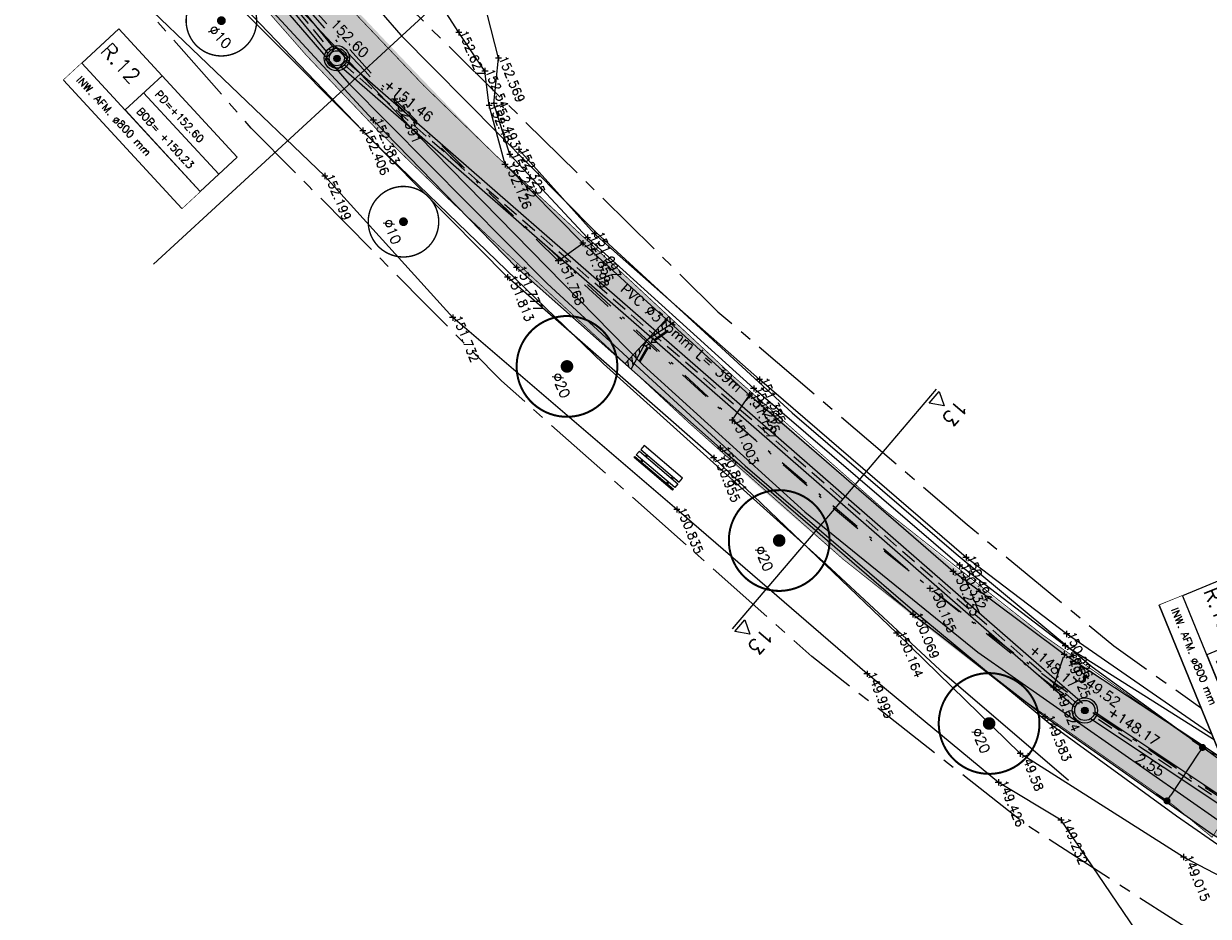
# Model space of a CAD drawing. Header units: metres. Extents: x 189938 to 192675, y 307646 to 311153.
# Tile 42 of 100: x 191569 to 191616, y 309158 to 309194. Entities that reach past the tile are written whole.
import ezdxf

# ---------------------------------------------------------------- set-up
doc = ezdxf.new("R2010")
doc.units = ezdxf.units.M
doc.set_wipeout_variables(frame=1)
for name, pattern in [('1-200 CENTER', [4.28625, 2.8575, -0.47625, 0.47625, -0.47625]), ('1-200 DASHDOT', [2.54, 1.27, -0.635, 0, -0.635]), ('1-200 HIDDEN', [0.9525, 0.635, -0.3175])]:
    doc.linetypes.add(name, pattern=pattern)
for name, color, linetype in [('PH-BEST-BOOM-HANDHAVEN', 98, 'Continuous'), ('PH-BEST-BOOM-HANDHAVEN-DIAMETER', 7, 'Continuous'), ('PH-BEST-KADASTRALE-GRENS', 240, '1-200 CENTER'), ('PH-BEST-KANTVERHARDING', 252, 'Continuous'), ('PH-BEST-KL-LAAGSPANNING-ENEXIS', 12, '1-200 LAAGSPANNING'), ('PH-HULPLIJNEN-LPROF', 3, '1-200 DASHDOT'), ('PH-INM-HOOGTE', 30, 'Continuous'), ('PH-INM-HOOGTE-AANDUIDING', 30, 'Continuous'), ('PH-INM-KRUIN', 8, 'Continuous'), ('PH-INM-ONVERHARD', 8, 'Continuous'), ('PH-INM-RASTERHEKWERK HANDHaven', 6, '1-200 HEKWERK'), ('PH-INM-VLAKVERDICHTINGSLIJN', 8, 'Continuous'), ('PH-INM-WEGAS', 6, '1-200 DASHDOT'), ('PH-INM-ZITBANK', 6, 'Continuous'), ('PH-NIEUW-AAND-DPROF', 3, 'Continuous'), ('PH-NIEUW-AFWATERINGSPROFIEL', 150, 'Continuous'), ('PH-NIEUW-AFWATERINGSPROFIEL-TEKST', 7, 'Continuous'), ('PH-NIEUW-HALFVERHARDING', 9, 'Continuous'), ('PH-NIEUW-HOOGTES', 150, 'Continuous'), ('PH-NIEUW-MAATVOERING', 2, 'Continuous'), ('PH-NIEUW-WEGAS', 2, '1-200 DASHDOT'), ('PH-OPBREEK-HALFVERHARDING', 252, 'Continuous'), ('PH-OVERLAP', 7, '1-200 OVERLAP'), ('PH-RIO-PUT-RWA', 150, 'Continuous'), ('PH-RIO-PUTRAND', 7, 'Continuous'), ('PH-RIO-STRENG-RWA', 150, 'Continuous'), ('PH-RIO-TEKST', 7, 'Continuous'), ('PH-RIO-TEKST-PUTTENSTAAT', 7, 'Continuous'), ('PH-RIO-VLOEIVLAKHOOGTE', 7, 'Continuous')]:
    doc.layers.add(name, color=color, linetype=linetype)
doc.layers.add('PH-NIEUW - ASFALT XIJKANT', color=115, linetype='Continuous', lineweight=18)
doc.styles.add('1-200', font='romans.shx', dxfattribs={"height": 0.4})
doc.styles.add('ROMANS', font='romans.shx')
doc.linetypes.add('1-200 HEKWERK', pattern='A,1.5,-0.4,["X",ROMANS,S=0.24,R=0,X=-0.275,Y=-0.12],-0.05', length=1.95)
doc.linetypes.add('1-200 LAAGSPANNING', pattern='A,1.5,-0.6,["LS",ROMANS,S=0.24,R=0,X=-0.45,Y=-0.12],-0.05', length=2.15)
doc.linetypes.add('1-200 OVERLAP', pattern='A,1.5,-0.6,["OVERLAP",ROMANS,S=0.24,R=0,X=-0.5,Y=-0.12],-1.1', length=3.2)
doc.dimstyles.new('BEMATING200', dxfattribs={"dimtxt": 0.4, "dimasz": 0.28, "dimexe": 0.5, "dimexo": 0.1, "dimgap": 0.4, "dimtad": 1, "dimlfac": -0.1, "dimzin": 0, "dimdsep": 46, "dimtxsty": '1-200', "dimblk": 'DOT', "dimcen": 0.09, "dimclrd": 8, "dimclre": 8, "dimclrt": 256, "dimadec": 3, "dimazin": 0, "dimtfac": 1, "dimtmove": 2, "dimatfit": 3, "dimfxl": 1, "dimtolj": 1, "dimtzin": 0, "dimarcsym": 0})
pattern_1 = [(278.126657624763, (191533.2433440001, 309050.6637467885), (0.1697282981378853, 0.02423648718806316), [])]

# ---------------------------------------------------------------- blocks, each defined once
blk = doc.blocks.new('Bank-SIE-WEG_ZITBANK_MET_LEUNING')
for p, q in [((-0.5, 0.1284870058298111), (-0.5, 0.1534869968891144)), ((-0.5, 0.1534869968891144), (0.5, 0.1534869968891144)), ((0.5, 0.1284870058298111), (-0.5, 0.1284870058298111)), ((-0.5, -0.01250000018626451), (-0.5, 0.08749999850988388)), ((-0.5, 0.08749999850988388), (0.5, 0.08749999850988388)), ((-0.3499999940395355, 0.1284870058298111), (-0.3499999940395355, 0.08749999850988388)), ((-0.324999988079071, 0.1284870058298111), (-0.324999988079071, 0.08749999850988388)), ((0.324999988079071, 0.1284870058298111), (0.324999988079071, 0.08749999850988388)), ((0.3499999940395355, 0.1284870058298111), (0.3499999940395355, 0.08749999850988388)), ((0.5, 0.1534869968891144), (0.5, 0.1284870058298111)), ((0.5, 0.08749999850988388), (0.5, -0.01250000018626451)), ((0.5, -0.01250000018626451), (-0.5, -0.01250000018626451)), ((-0.5, -0.05348699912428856), (-0.5, -0.1534869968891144)), ((0.5, -0.05348699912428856), (-0.5, -0.05348699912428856)), ((-0.5, -0.1534869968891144), (0.5, -0.1534869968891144)), ((-0.3499999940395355, -0.05348699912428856), (-0.3499999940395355, -0.01250000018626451)), ((-0.324999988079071, -0.05348699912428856), (-0.324999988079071, -0.01250000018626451)), ((0.324999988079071, -0.05348699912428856), (0.324999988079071, -0.01250000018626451)), ((0.3499999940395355, -0.05348699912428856), (0.3499999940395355, -0.01250000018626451)), ((0.5, -0.1534869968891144), (0.5, -0.05348699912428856))]:
    blk.add_line(p, q)
blk = doc.blocks.new('*U50')
at = {"const_width": 0.08000000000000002}
blk.add_lwpolyline([(1.292930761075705, 1.525886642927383, 24.2025641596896), (1.526230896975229, 1.292524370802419, 0.04131793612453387)], format="xyb", close=True, dxfattribs=at)
at = {"linetype": 'Continuous', "const_width": 0.25}
blk.add_lwpolyline([(-0.125, 0, 1), (0.125, 0, 1)], format="xyb", close=True, dxfattribs=at)
blk = doc.blocks.new('*U42')
for p, q in [((6.928477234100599, 1.000000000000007), (6.928477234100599, -0.9999999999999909)), ((2.357807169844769e-15, 0), (1.845037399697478e-15, -1.000000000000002))]:
    blk.add_line(p, q)
blk.add_lwpolyline([(0, 2), (6.928477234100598, 2), (6.928477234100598, -0.9999999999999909), (0, -0.9999999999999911)], close=True)
blk.add_wipeout([(0, 1.9999999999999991), (6.928477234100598, 1.9999999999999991), (6.928477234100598, -0.9999999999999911), (0, -0.9999999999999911)])
for p, q in [((2.528477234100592, 2), (2.528477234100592, 0)), ((2.528477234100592, 1), (6.928477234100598, 1.000000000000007)), ((2.528477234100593, 0), (6.928477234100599, 7.105427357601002e-15)), ((3.067280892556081e-16, -1.000000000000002), (6.928477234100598, -0.9999999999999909))]:
    blk.add_line(p, q)
blk.add_lwpolyline([(0, 2), (0, 0), (6.928477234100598, 7.105427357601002e-15), (6.928477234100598, 2)], close=True)
at = {"style": 'ROMANS'}
for tag, p, height in [('P.NR', (0.1390398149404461, 0.8280474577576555), 0.6), ('PD', (2.876738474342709, 1.265068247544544), 0.3), ('BOB', (2.876738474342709, 0.2650682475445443), 0.3), ('INW.AFM.', (0.3378013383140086, -0.6429989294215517), 0.3)]:
    blk.add_attdef(tag, p, '', height=height, dxfattribs=at)
blk = doc.blocks.new('Materialisatie')
blk.add_solid([(-1.040148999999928, 0.1733580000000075), (-1.040148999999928, -0.1733579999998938), (0, 0)])
at = {"style": 'ROMANS'}
blk.add_attdef('MATERIALISATIE', (-2.630907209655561, 0.6566269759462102), '', height=0.4, dxfattribs=at)
blk = doc.blocks.new('*U31')
for p, q in [((-0.3250000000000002, 0.3249999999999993), (-0.3250000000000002, -0.3250000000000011)), ((-0.3250000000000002, 0.3249999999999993), (0.3250000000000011, 0.3249999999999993)), ((0.3250000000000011, 0.3249999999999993), (0.3249999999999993, -0.3250000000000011)), ((-0.3250000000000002, -0.3250000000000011), (0.3249999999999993, -0.3250000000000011))]:
    blk.add_line(p, q)
blk.add_circle((0, 0), 0.3)
blk = doc.blocks.new('_Dot')
at = {"color": 0, "linetype": 'ByBlock', "lineweight": -2}
blk.add_line((-0.5, 0), (-1, 0), dxfattribs=at)
at = {"color": 0, "linetype": 'ByBlock', "const_width": 0.5}
blk.add_lwpolyline([(-0.25, 0, 1), (0.25, 0, 1)], format="xyb", close=True, dxfattribs=at)
blk = doc.blocks.new('*D109')
at = {"layer": 'Defpoints', "color": 0, "transparency": 16777216}
for p in [(191615.9764294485, 309165.099294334), (191614.5668121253, 309162.9742784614), (191614.5668121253, 309162.9742784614)]:
    blk.add_point(p, dxfattribs=at)
at = {"layer": 'PH-NIEUW-MAATVOERING', "color": 8, "lineweight": -2, "transparency": 16777216}
for p, q in [((191615.8930968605, 309165.1545725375), (191615.5597665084, 309165.3756853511)), ((191615.8216504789, 309164.8659630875), (191614.7215910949, 309163.2076097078)), ((191614.4834795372, 309163.0295566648), (191614.1501491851, 309163.2506694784))]:
    blk.add_line(p, q, dxfattribs=at)
at = {"layer": 'PH-NIEUW-MAATVOERING', "color": 8, "lineweight": -2, "transparency": 16777216, "xscale": 0.28, "yscale": 0.28, "zscale": 0.28}
for p, rotation in [((191615.9764294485, 309165.099294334), 56.44191771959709), ((191614.5668121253, 309162.9742784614), 236.441917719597)]:
    blk.add_blockref('_Dot', p, dxfattribs=dict(at, rotation=rotation))
at = {"layer": 'PH-NIEUW-MAATVOERING', "transparency": 16777216, "insert": (191613.8902757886, 309164.4060325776), "char_height": 0.4, "attachment_point": 5, "rotation": 328, "style": '1-200'}
blk.add_mtext('\\A1;2.55', dxfattribs=at)
blk = doc.blocks.new('Afwateringspijl')
at = {"ltscale": 0.5}
blk.add_hatch(color=256, dxfattribs=at).paths.add_polyline_path([(-0.05797235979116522, 0.2386542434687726), (-0.1321866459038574, 0.1505012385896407), (-0.7499325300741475, 0.6705693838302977), (-0.7885746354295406, 0.6246696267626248), (-0.1708287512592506, 0.1046014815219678), (-0.2450430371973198, 0.01644847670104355), (2.91038304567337e-11, -5.820766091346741e-11)])
for points in [[(-0.7499325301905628, 0.6705693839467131), (-0.7885746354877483, 0.6246696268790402)], [(-0.788574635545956, 0.6246696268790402), (-0.1708287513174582, 0.1046014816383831)], [(-0.7499325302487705, 0.6705693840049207), (-0.1321866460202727, 0.150501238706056)], [(-0.1708287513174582, 0.1046014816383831), (-0.2450430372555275, 0.01644847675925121), (8.731149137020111e-11, 0)], [(-0.1318391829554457, 0.1509139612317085), (-0.0579723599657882, 0.2386542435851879), (2.91038304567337e-11, -5.820766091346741e-11)]]:
    blk.add_lwpolyline(points, dxfattribs=at)
blk = doc.blocks.new('Hoogtepunt')
h = blk.add_hatch(color=256)
edge = h.paths.add_edge_path()
edge.add_arc((-5.820766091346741e-11, 0), 0.1276989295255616, 0, 360)
blk.add_circle((-5.820766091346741e-11, 0), 0.1276989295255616)

msp = doc.modelspace()

# ---------------------------------------------------------------- hatches: boundary and pattern name
at = {"layer": 'PH-NIEUW-AFWATERINGSPROFIEL', "ltscale": 0.08}
h = msp.add_hatch(dxfattribs=at)
h.set_pattern_fill('ANSI31', color=256, scale=0.05399999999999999, angle=233.1266576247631)
h.set_pattern_definition(pattern_1)
h.paths.add_polyline_path([(191595.0271267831, 309181.9836208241), (191594.7915349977, 309182.2026849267), (191593.9233209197, 309181.2689669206)])
h = msp.add_hatch(dxfattribs=at)
h.set_pattern_fill('ANSI31', color=256, scale=0.05399999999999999, angle=233.1266576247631)
h.set_pattern_definition(pattern_1)
h.paths.add_polyline_path([(191593.055466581, 309180.3349144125), (191593.2906986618, 309180.1161847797), (191593.9233209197, 309181.2689669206)])
at = {"layer": 'PH-NIEUW-HALFVERHARDING', "transparency": 33554559}
h = msp.add_hatch(color=41, dxfattribs=at)
h.dxf.hatch_style = 1
edge = h.paths.add_edge_path()
edge.add_line((191616.3545916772, 309161.5313578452), (191614.8055196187, 309162.8162714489))
edge.add_arc((191694.9182849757, 309284.1051360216), 145.358329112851, 226.8925258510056, 236.55475447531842, ccw=False)
edge.add_line((191595.5849065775, 309177.9829244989), (191586.2095285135, 309186.7005832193))
edge.add_arc((191655.1729630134, 309260.8670872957), 101.2749999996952, 220.0712352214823, 227.08190346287, ccw=False)
edge.add_line((191577.6728080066, 309195.6723666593), (191561.1702899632, 309215.28971748))
edge.add_arc((191623.3655513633, 309267.6096475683), 81.27500000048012, 212.7184449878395, 220.0712352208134, ccw=False)
edge.add_line((191554.9859012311, 309223.6796000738), (191556.719, 309224.757))
edge.add_line((191556.719, 309224.757), (191557.3454839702, 309224.7263603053))
edge.add_arc((191623.3655513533, 309267.6096475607), 78.72499998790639, 213.0057096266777, 220.0712352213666)
edge.add_line((191563.1216638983, 309216.9312532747), (191579.6241819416, 309197.3139024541))
edge.add_arc((191655.1729630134, 309260.8670872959), 98.72499999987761, 220.0712352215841, 227.0819034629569)
edge.add_line((191587.9459566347, 309188.5680192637), (191597.3213346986, 309179.8503605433))
edge.add_arc((191694.9180201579, 309284.105343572), 142.8083138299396, 226.8892787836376, 236.5515074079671)
edge.add_line((191616.203916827, 309164.9487053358), (191617.9997458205, 309164.0401159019))
edge.add_line((191617.9997458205, 309164.0401159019), (191616.3545916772, 309161.5313578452))
at = {"layer": 'PH-OPBREEK-HALFVERHARDING'}
h = msp.add_hatch(dxfattribs=at)
h.set_pattern_fill('AR-CONC', color=256, scale=0.0025, angle=-3.303487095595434e-10)
h.set_pattern_definition([(49.99999999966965, (190983.9148485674, 307878.360549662), (0.4554616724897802, -0.03984771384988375), [0.04762499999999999, -0.523875]), (354.9999999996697, (190983.9148485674, 307878.360549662), (-0.08810855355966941, 0.4776421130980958), [0.03809999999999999, -0.4191014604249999]), (100.4514446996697, (190983.9528035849, 307878.3572290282), (0.3673531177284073, 0.4377943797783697), [0.040475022, -0.4452256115]), (46.18419999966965, (190983.9148485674, 307878.4875496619), (0.6776976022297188, -0.1051058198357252), [0.07143749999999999, -0.7858124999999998]), (96.63555760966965, (190983.9713233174, 307878.478790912), (0.5935103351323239, 0.6185653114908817), [0.06071255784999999, -0.6678390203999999]), (351.1841511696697, (190983.9148485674, 307878.4875496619), (0.5935103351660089, 0.6185653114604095), [0.05714991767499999, -0.6286493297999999]), (20.99999999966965, (190983.9783485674, 307878.455799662), (0.3790359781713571, -0.2556629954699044), [0.04762499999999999, -0.523875]), (325.9999999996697, (190983.9783485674, 307878.455799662), (0.1545050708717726, 0.4604699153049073), [0.03809999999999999, -0.4190999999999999]), (71.45144499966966, (190984.0099348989, 307878.4344944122), (0.5335410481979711, 0.2048069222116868), [0.040475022, -0.4452248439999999]), (37.49999999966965, (190983.9148485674, 307878.360549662), (0.007721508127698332, 0.2113875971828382), [0, -0.4140199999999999, 0, -0.4254499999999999, 0, -0.4206874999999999]), (7.499999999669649, (190983.9148485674, 307878.360549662), (0.1670491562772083, 0.2504514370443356), [0, -0.24257, 0, -0.4044949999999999, 0, -0.1603375]), (327.4999999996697, (190983.7732435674, 307878.360549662), (0.3389764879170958, -0.01432185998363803), [0, -0.15875, 0, -0.4953, 0, -0.6572249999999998]), (317.4999999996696, (190983.7097435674, 307878.360549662), (0.3703229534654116, 0.0635662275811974), [0, -0.206375, 0, -0.3289299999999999, 0, -0.4667249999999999])])
edge = h.paths.add_edge_path()
edge.add_line((191496.1649613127, 309306.5824574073), (191494.8366866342, 309304.8295381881))
edge.add_line((191494.8366866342, 309304.8295381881), (191500.9080000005, 309300.2289999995))
edge.add_line((191500.9080000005, 309300.2289999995), (191506.8680000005, 309295.2889999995))
edge.add_line((191506.8680000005, 309295.2889999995), (191512.5580000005, 309290.0289999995))
edge.add_line((191512.5580000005, 309290.0289999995), (191518.6030000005, 309283.9619999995))
edge.add_line((191518.6030000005, 309283.9619999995), (191523.1200000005, 309279.2049999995))
edge.add_line((191523.1200000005, 309279.2049999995), (191525.2810000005, 309276.6349999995))
edge.add_line((191525.2810000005, 309276.6349999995), (191530.7650000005, 309270.3269999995))
edge.add_line((191530.7650000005, 309270.3269999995), (191532.9300000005, 309267.6319999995))
edge.add_line((191532.9300000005, 309267.6319999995), (191535.7240000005, 309264.2419999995))
edge.add_line((191535.7240000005, 309264.2419999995), (191537.5490000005, 309261.4279999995))
edge.add_line((191537.5490000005, 309261.4279999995), (191540.0380000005, 309257.5529999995))
edge.add_line((191540.0380000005, 309257.5529999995), (191542.6200000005, 309252.1499999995))
edge.add_line((191542.6200000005, 309252.1499999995), (191546.3310000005, 309242.7449999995))
edge.add_line((191546.3310000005, 309242.7449999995), (191550.7090000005, 309231.6929999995))
edge.add_line((191550.7090000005, 309231.6929999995), (191555.0000000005, 309223.6629999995))
edge.add_line((191555.0000000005, 309223.6629999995), (191561.1260000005, 309215.4599999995))
edge.add_line((191561.1260000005, 309215.4599999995), (191570.5490000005, 309203.7719999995))
edge.add_line((191570.5490000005, 309203.7719999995), (191575.7590000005, 309197.8729999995))
edge.add_line((191575.7590000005, 309197.8729999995), (191583.0560000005, 309189.9909999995))
edge.add_line((191583.0560000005, 309189.9909999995), (191588.7380000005, 309184.1439999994))
edge.add_line((191588.7380000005, 309184.1439999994), (191596.8330000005, 309176.9769999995))
edge.add_line((191596.8330000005, 309176.9769999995), (191604.4770000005, 309170.3799999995))
edge.add_line((191604.4770000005, 309170.3799999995), (191609.7190000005, 309166.3059999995))
edge.add_line((191609.7190000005, 309166.3059999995), (191616.3530000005, 309161.6589999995))
edge.add_line((191616.3530000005, 309161.6589999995), (191622.3960000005, 309158.0229999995))
edge.add_line((191622.3960000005, 309158.0229999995), (191627.5000000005, 309154.9419999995))
edge.add_line((191627.5000000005, 309154.9419999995), (191637.1450000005, 309148.3939999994))
edge.add_line((191637.1450000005, 309148.3939999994), (191640.7670000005, 309145.9139999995))
edge.add_line((191640.7670000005, 309145.9139999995), (191646.6560000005, 309141.4659999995))
edge.add_line((191646.6560000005, 309141.4659999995), (191649.1390000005, 309139.5739999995))
edge.add_line((191649.1390000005, 309139.5739999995), (191654.5570000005, 309135.3399999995))
edge.add_line((191654.5570000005, 309135.3399999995), (191657.798, 309132.495))
edge.add_line((191657.798, 309132.495), (191661.881, 309129.005))
edge.add_line((191661.881, 309129.005), (191668.746, 309123.319))
edge.add_line((191668.746, 309123.319), (191671.77, 309121.214))
edge.add_line((191671.77, 309121.214), (191673.98, 309119.645))
edge.add_line((191673.98, 309119.645), (191675.464, 309122.818))
edge.add_line((191675.464, 309122.818), (191673.152, 309123.705))
edge.add_line((191673.152, 309123.705), (191670.702, 309125.302))
edge.add_line((191670.702, 309125.302), (191663.035, 309131.199))
edge.add_line((191663.035, 309131.199), (191659.526, 309134.207))
edge.add_line((191659.526, 309134.207), (191655.736999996, 309137.4290000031))
edge.add_line((191655.736999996, 309137.4290000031), (191650.5200000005, 309141.6939999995))
edge.add_line((191650.5200000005, 309141.6939999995), (191647.4230000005, 309144.0469999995))
edge.add_line((191647.4230000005, 309144.0469999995), (191643.0400000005, 309147.2969999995))
edge.add_line((191643.0400000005, 309147.2969999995), (191637.8340000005, 309151.1189999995))
edge.add_line((191637.8340000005, 309151.1189999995), (191629.0150000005, 309157.0309999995))
edge.add_line((191629.0150000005, 309157.0309999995), (191623.4810000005, 309160.3519999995))
edge.add_line((191623.4810000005, 309160.3519999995), (191618.5710000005, 309163.4649999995))
edge.add_line((191618.5710000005, 309163.4649999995), (191610.4840000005, 309168.7909999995))
edge.add_line((191610.4840000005, 309168.7909999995), (191606.0730000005, 309172.0739999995))
edge.add_line((191606.0730000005, 309172.0739999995), (191597.9970000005, 309179.0849999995))
edge.add_line((191597.9970000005, 309179.0849999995), (191591.3770000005, 309185.1079999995))
edge.add_line((191591.3770000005, 309185.1079999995), (191588.2870000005, 309188.2319999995))
edge.add_arc((191850.9242126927, 309447.1297044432), 368.7903562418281, 217.0835256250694, 224.5891849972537, ccw=False)
edge.add_line((191556.7190000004, 309224.7569999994), (191552.8340000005, 309232.0969999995))
edge.add_line((191552.8340000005, 309232.0969999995), (191547.8570000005, 309244.3199999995))
edge.add_line((191547.8570000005, 309244.3199999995), (191544.3620000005, 309252.9929999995))
edge.add_line((191544.3620000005, 309252.9929999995), (191541.4180000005, 309259.0099999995))
edge.add_line((191541.4180000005, 309259.0099999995), (191539.3430000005, 309262.3649999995))
edge.add_line((191539.3430000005, 309262.3649999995), (191536.5820000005, 309266.3709999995))
edge.add_line((191536.5820000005, 309266.3709999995), (191534.8720000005, 309268.5609999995))
edge.add_line((191534.8720000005, 309268.5609999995), (191531.4820000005, 309272.5619999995))
edge.add_line((191531.4820000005, 309272.5619999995), (191527.1390000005, 309277.7769999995))
edge.add_line((191527.1390000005, 309277.7769999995), (191524.1980000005, 309281.1699999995))
edge.add_line((191524.1980000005, 309281.1699999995), (191518.0550000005, 309287.8029999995))
edge.add_line((191518.0550000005, 309287.8029999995), (191513.1810000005, 309292.5949999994))
edge.add_line((191513.1810000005, 309292.5949999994), (191508.2980000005, 309296.9419999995))
edge.add_line((191508.2980000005, 309296.9419999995), (191501.4530000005, 309302.6059999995))
edge.add_line((191501.4530000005, 309302.6059999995), (191496.1649613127, 309306.5824574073))

# ---------------------------------------------------------------- linework, layer by layer
at = {"layer": 'PH-BEST-KADASTRALE-GRENS', "flags": 128}
for points in [[(191506.014, 309302.472), (191506.989, 309301.523), (191507.714, 309300.818), (191511.337, 309297.29), (191518.586, 309290.235), (191528.967, 309280.132), (191537.436, 309269.946), (191541.03, 309264.895), (191545.582, 309255.336), (191550.875, 309242.606), (191552.83, 309237.329), (191555.629, 309232.531), (191557.625, 309228.339), (191561.782, 309222.402), (191566.824, 309215.544), (191578.027, 309201.897), (191582.809, 309196.118), (191596.738, 309182.391), (191606.636, 309173.946), (191612.457, 309169.129), (191621.443, 309162.739), (191631.085, 309157.403), (191673.053, 309125.011), (191677.753, 309122.77)], [(191619.5, 309155.257), (191609.014, 309162.001), (191600.469, 309168.708), (191588.14, 309179.649), (191585.132, 309182.687), (191580.494, 309187.371), (191578.212, 309189.676), (191571.387, 309197.42)]]:
    msp.add_lwpolyline(points, dxfattribs=at)
at = {"layer": 'PH-BEST-KANTVERHARDING', "color": 8}
for points in [[(191540.881, 309256.141), (191544.89, 309247.3), (191548.8, 309237.719), (191553.8, 309227.501), (191560.119, 309217.86), (191565.76, 309210.659), (191572.48, 309202.58), (191582.079, 309191.451), (191589.96, 309183.509), (191597.819, 309176.28), (191604.37, 309170.64), (191609.871, 309166.08), (191614.941, 309162.39), (191620.129, 309158.79), (191629.21, 309153.759)], [(191549.271, 309244.03), (191551.37, 309238.871), (191556.24, 309228.899), (191562.41, 309219.5), (191567.95, 309212.42), (191574.62, 309204.4), (191579.461, 309198.781), (191584.15, 309193.359), (191591.91, 309185.54), (191599.69, 309178.38), (191606.19, 309172.781), (191611.6, 309168.3), (191616.57, 309164.68), (191621.739, 309161.28), (191630.891, 309156.58)], [(191610.65, 309163.79), (191605.729, 309168), (191601.06, 309172.351), (191592.2, 309180.32), (191582.93, 309189.271), (191576.701, 309195.771)]]:
    msp.add_lwpolyline(points, dxfattribs=at)
at = {"layer": 'PH-BEST-KL-LAAGSPANNING-ENEXIS'}
msp.add_lwpolyline([(191561.509, 309215.61), (191571.558, 309203.581), (191584.859, 309189.36), (191593.77, 309180.27), (191600.193, 309174.444), (191607.053, 309168.877), (191616.598, 309162.21), (191628.445, 309154.705)], dxfattribs=at)
at = {"layer": 'PH-HULPLIJNEN-LPROF'}
for points in [[(191583.901, 309190.831), (191583.8465794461, 309190.7775231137)], [(191590.394, 309184.407), (191591.377, 309185.108)], [(191597.304, 309178.082), (191597.997, 309179.085)], [(191605.157, 309171.407), (191605.1651605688, 309171.4172496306)], [(191610.059, 309167.485), (191610.484, 309168.791)]]:
    msp.add_lwpolyline(points, dxfattribs=at)
at = {"layer": 'PH-INM-HOOGTE', "flags": 128}
for points in [[(191588.1482801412, 309192.456), (191587.9037198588, 309192.456)], [(191588.026, 309192.5782801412), (191588.026, 309192.3337198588)], [(191587.9662801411, 309190.655), (191587.7217198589, 309190.655)], [(191587.844, 309190.7772801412), (191587.844, 309190.5327198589)], [(191582.7632801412, 309189.573), (191582.5187198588, 309189.573)], [(191582.641, 309189.6952801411), (191582.641, 309189.4507198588)], [(191588.5952801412, 309188.634), (191588.3507198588, 309188.634)], [(191588.473, 309188.7562801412), (191588.473, 309188.5117198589)], [(191581.2502801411, 309187.776), (191581.0057198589, 309187.776)], [(191581.128, 309187.8982801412), (191581.128, 309187.6537198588)], [(191591.6762801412, 309185.327), (191591.4317198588, 309185.327)], [(191591.554, 309185.4492801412), (191591.554, 309185.2047198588)], [(191588.381, 309183.8862801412), (191588.381, 309183.6417198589)], [(191588.5032801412, 309183.764), (191588.2587198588, 309183.764)], [(191586.3302801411, 309182.157), (191586.0857198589, 309182.157)], [(191586.208, 309182.2792801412), (191586.208, 309182.0347198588)], [(191598.2802801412, 309179.342), (191598.0357198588, 309179.342)], [(191598.158, 309179.4642801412), (191598.158, 309179.2197198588)], [(191596.6922801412, 309176.586), (191596.4477198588, 309176.586)], [(191596.57, 309176.7082801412), (191596.57, 309176.4637198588)], [(191595.2312801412, 309174.542), (191594.9867198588, 309174.542)], [(191595.109, 309174.6642801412), (191595.109, 309174.4197198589)], [(191606.4552801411, 309172.327), (191606.2107198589, 309172.327)], [(191606.333, 309172.4492801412), (191606.333, 309172.2047198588)], [(191603.9592801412, 309169.637), (191603.7147198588, 309169.637)], [(191603.837, 309169.7592801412), (191603.837, 309169.5147198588)], [(191610.6482801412, 309169.129), (191610.4037198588, 309169.129)], [(191610.526, 309169.2512801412), (191610.526, 309169.0067198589)], [(191602.7812801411, 309168.018), (191602.5367198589, 309168.018)], [(191602.659, 309168.1402801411), (191602.659, 309167.8957198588)], [(191608.8582801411, 309164.853), (191608.6137198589, 309164.853)], [(191608.736, 309164.9752801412), (191608.736, 309164.7307198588)], [(191607.9932801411, 309163.712), (191607.7487198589, 309163.712)], [(191607.871, 309163.8342801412), (191607.871, 309163.5897198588)], [(191610.361, 309162.3352801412), (191610.361, 309162.0907198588)], [(191610.4832801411, 309162.213), (191610.2387198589, 309162.213)], [(191615.224, 309160.8712801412), (191615.224, 309160.6267198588)], [(191615.3462801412, 309160.749), (191615.1017198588, 309160.749)]]:
    msp.add_lwpolyline(points, dxfattribs=at)
at = {"layer": 'PH-INM-HOOGTE'}
for p in [(191588.026, 309192.456), (191587.844, 309190.655), (191582.641, 309189.573), (191588.473, 309188.634), (191581.128, 309187.776), (191591.554, 309185.327), (191588.381, 309183.764), (191586.208, 309182.157), (191598.158, 309179.342), (191596.57, 309176.586), (191595.109, 309174.542), (191606.333, 309172.327), (191603.837, 309169.637), (191610.526, 309169.129), (191602.659, 309168.018), (191608.736, 309164.853), (191607.871, 309163.712), (191610.361, 309162.213), (191615.224, 309160.749)]:
    msp.add_point(p, dxfattribs=at)
at = {"layer": 'PH-INM-HOOGTE-AANDUIDING', "flags": 128}
for points in [[(191586.5722801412, 309193.475), (191586.3277198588, 309193.475)], [(191586.45, 309193.5972801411), (191586.45, 309193.3527198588)], [(191587.6112801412, 309191.942), (191587.3667198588, 309191.942)], [(191587.489, 309192.0642801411), (191587.489, 309191.8197198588)], [(191583.901, 309190.9532801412), (191583.901, 309190.7087198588)], [(191584.0232801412, 309190.831), (191583.7787198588, 309190.831)], [(191587.7742801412, 309190.578), (191587.5297198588, 309190.578)], [(191587.652, 309190.7002801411), (191587.652, 309190.4557198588)], [(191583.1782801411, 309189.991), (191582.9337198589, 309189.991)], [(191583.056, 309190.1132801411), (191583.056, 309189.8687198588)], [(191588.9542801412, 309188.823), (191588.7097198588, 309188.823)], [(191588.832, 309188.9452801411), (191588.832, 309188.7007198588)], [(191588.4092801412, 309188.232), (191588.1647198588, 309188.232)], [(191588.287, 309188.3542801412), (191588.287, 309188.1097198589)], [(191591.9642801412, 309185.487), (191591.7197198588, 309185.487)], [(191591.842, 309185.6092801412), (191591.842, 309185.3647198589)], [(191591.4992801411, 309185.108), (191591.2547198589, 309185.108)], [(191591.377, 309185.2302801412), (191591.377, 309184.9857198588)], [(191590.5162801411, 309184.407), (191590.2717198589, 309184.407)], [(191590.394, 309184.5292801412), (191590.394, 309184.2847198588)], [(191588.8602801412, 309184.144), (191588.6157198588, 309184.144)], [(191588.738, 309184.2662801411), (191588.738, 309184.0217198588)], [(191598.5042801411, 309179.699), (191598.2597198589, 309179.699)], [(191598.382, 309179.8212801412), (191598.382, 309179.5767198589)], [(191597.997, 309179.2072801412), (191597.997, 309178.9627198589)], [(191598.1192801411, 309179.085), (191597.8747198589, 309179.085)], [(191597.4262801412, 309178.082), (191597.1817198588, 309178.082)], [(191597.304, 309178.2042801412), (191597.304, 309177.9597198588)], [(191596.9552801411, 309176.977), (191596.7107198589, 309176.977)], [(191596.833, 309177.0992801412), (191596.833, 309176.8547198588)], [(191606.7092801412, 309172.641), (191606.4647198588, 309172.641)], [(191606.587, 309172.7632801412), (191606.587, 309172.5187198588)], [(191606.073, 309172.1962801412), (191606.073, 309171.9517198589)], [(191606.1952801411, 309172.074), (191605.9507198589, 309172.074)], [(191605.2792801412, 309171.407), (191605.0347198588, 309171.407)], [(191605.157, 309171.5292801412), (191605.157, 309171.2847198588)], [(191604.5992801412, 309170.38), (191604.3547198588, 309170.38)], [(191604.477, 309170.5022801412), (191604.477, 309170.2577198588)], [(191610.7052801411, 309169.602), (191610.4607198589, 309169.602)], [(191610.583, 309169.7242801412), (191610.583, 309169.4797198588)], [(191610.484, 309168.9132801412), (191610.484, 309168.6687198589)], [(191610.6062801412, 309168.791), (191610.3617198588, 309168.791)], [(191610.1812801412, 309167.485), (191609.9367198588, 309167.485)], [(191610.059, 309167.6072801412), (191610.059, 309167.3627198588)], [(191609.8412801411, 309166.306), (191609.5967198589, 309166.306)], [(191609.719, 309166.4282801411), (191609.719, 309166.1837198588)]]:
    msp.add_lwpolyline(points, dxfattribs=at)
at = {"layer": 'PH-INM-HOOGTE-AANDUIDING'}
for p in [(191586.45, 309193.475), (191587.489, 309191.942), (191583.901, 309190.831), (191587.652, 309190.578), (191583.056, 309189.991), (191588.832, 309188.823), (191588.287, 309188.232), (191591.842, 309185.487), (191591.377, 309185.108), (191590.394, 309184.407), (191588.738, 309184.144), (191598.382, 309179.699), (191597.997, 309179.085), (191597.304, 309178.082), (191596.833, 309176.977), (191606.587, 309172.641), (191606.073, 309172.074), (191605.157, 309171.407), (191604.477, 309170.38), (191610.583, 309169.602), (191610.484, 309168.791), (191610.059, 309167.485), (191609.719, 309166.306)]:
    msp.add_point(p, dxfattribs=at)
at = {"layer": 'PH-INM-KRUIN'}
msp.add_lwpolyline([(191618.893, 309163.85), (191610.583, 309169.602), (191606.587, 309172.641), (191598.382, 309179.699), (191591.842, 309185.487), (191588.832, 309188.823)], dxfattribs=at)
at = {"layer": 'PH-INM-ONVERHARD'}
for points in [[(191678.064, 309113.883), (191676.809, 309116.285), (191675.413, 309118.143), (191673.98, 309119.645), (191671.77, 309121.214), (191668.746, 309123.319), (191661.881, 309129.005), (191657.798, 309132.495), (191654.557, 309135.34), (191649.139, 309139.574), (191646.656, 309141.466), (191640.767, 309145.914), (191637.145, 309148.394), (191627.5, 309154.942), (191622.396, 309158.023), (191616.353, 309161.659), (191609.719, 309166.306), (191604.477, 309170.38), (191596.833, 309176.977), (191588.738, 309184.144), (191583.056, 309189.991), (191575.759, 309197.873), (191570.549, 309203.772), (191561.126, 309215.46)], [(191629.015, 309157.031), (191623.481, 309160.352), (191618.571, 309163.465), (191610.484, 309168.791), (191606.073, 309172.074), (191597.997, 309179.085), (191591.377, 309185.108), (191588.287, 309188.232), (191587.652, 309190.578), (191587.489, 309191.942), (191586.45, 309193.475), (191585.06, 309195.637), (191582.748, 309198.375), (191579.797, 309201.439), (191576.687, 309204.704), (191573.154, 309208.702), (191569.539, 309212.937), (191568.079, 309214.597)]]:
    msp.add_lwpolyline(points, dxfattribs=at)
at = {"layer": 'PH-INM-RASTERHEKWERK HANDHaven'}
msp.add_lwpolyline([(191613.327, 309157.845), (191610.361, 309162.213), (191607.871, 309163.712), (191602.659, 309168.018), (191595.109, 309174.542), (191586.208, 309182.157), (191581.128, 309187.776), (191573.063, 309195.505), (191569.808, 309200.105)], dxfattribs=at)
at = {"layer": 'PH-INM-VLAKVERDICHTINGSLIJN'}
for points in [[(191629.187, 309157.477), (191623.486, 309160.9), (191618.893, 309163.85), (191610.526, 309169.129), (191606.333, 309172.327), (191598.158, 309179.342), (191591.554, 309185.327), (191588.473, 309188.634), (191587.844, 309190.655), (191588.026, 309192.456), (191587.268, 309195.417), (191582.551, 309200.663), (191578.241, 309206.092), (191573.88, 309211.026), (191571.457, 309214.061), (191569.442, 309216.395)], [(191622.334, 309157.04), (191615.224, 309160.749), (191608.736, 309164.853), (191603.837, 309169.637), (191596.57, 309176.586), (191588.381, 309183.764), (191582.641, 309189.573), (191575.003, 309197.235), (191570.615, 309202.821), (191560.261, 309215.062)]]:
    msp.add_lwpolyline(points, dxfattribs=at)
at = {"layer": 'PH-INM-WEGAS', "flags": 128}
msp.add_lwpolyline([(191672.405, 309122.401), (191669.712, 309124.354), (191662.499, 309130.132), (191658.614, 309133.386), (191655.095, 309136.504), (191649.925, 309140.711), (191646.975, 309142.83), (191642.194, 309146.486), (191637.499, 309149.795), (191628.326, 309155.947), (191622.986, 309159.092), (191617.404, 309162.704), (191610.059, 309167.485), (191605.157, 309171.407), (191597.304, 309178.082), (191590.394, 309184.407), (191583.901, 309190.831), (191576.941, 309198.561), (191570.997, 309205.22), (191562.278, 309216.021), (191555.036, 309225.137), (191551.865, 309231.932), (191547.115, 309243.541), (191543.436, 309252.705), (191540.702, 309258.312), (191538.49, 309262.064), (191536.097, 309265.387), (191533.748, 309268.233), (191531.085, 309271.595), (191526.298, 309277.303), (191523.672, 309280.255), (191517.146, 309287.312), (191513.074, 309291.263), (191507.494, 309296.297), (191501.394, 309301.484), (191495.191, 309305.923), (191487.52, 309311.551), (191482.214, 309315.117), (191475.383, 309319.106), (191468.282, 309322.983), (191463.276, 309325.477), (191455.397, 309329.792), (191447.429, 309334.37), (191441.192, 309337.944), (191436.304, 309341.066), (191427.665, 309347.971), (191419.199, 309355.291), (191412.347, 309361.383), (191403.17, 309368.573), (191400.862, 309370.411), (191388.059, 309380.27), (191384.719, 309383.501), (191377.624, 309391.422), (191370.552, 309400.822), (191363.262, 309410.363), (191355.543, 309419.56), (191345.734, 309431.14), (191337.865, 309441.243), (191332.985, 309448.036), (191329.614, 309452.929), (191326.786, 309457.116), (191322.837, 309463.408), (191318.762, 309469.999), (191316.154, 309473.885), (191312.162, 309479.652), (191307.761, 309484.8), (191303.577, 309489.284), (191299.05, 309493.465), (191297.56, 309494.769), (191295, 309496.951), (191292.788, 309498.744)], dxfattribs=at)
at = {"layer": 'PH-NIEUW - ASFALT XIJKANT', "const_width": 0.03}
msp.add_lwpolyline([(191616.3545916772, 309161.5313578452), (191614.8055196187, 309162.8162714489, -0.04218442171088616), (191595.5849065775, 309177.9829244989), (191586.2095285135, 309186.7005832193, -0.03059935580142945), (191577.6728080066, 309195.6723666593), (191561.1702899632, 309215.28971748, -0.03209361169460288), (191554.9859012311, 309223.6796000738), (191556.719, 309224.757), (191557.3454839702, 309224.7263603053, 0.03083894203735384), (191563.1216638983, 309216.9312532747), (191579.6241819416, 309197.3139024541, 0.03059935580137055), (191587.9459566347, 309188.5680192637), (191597.3213346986, 309179.8503605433, 0.04218442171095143), (191616.203916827, 309164.9487053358), (191617.9997458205, 309164.0401159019)], format="xyb", close=True, dxfattribs=at)
at = {"layer": 'PH-NIEUW-AAND-DPROF', "color": 1}
for points in [[(191605.4011619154, 309179.3181458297), (191601.349214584, 309174.5595512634)], [(191601.3492145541, 309174.5595512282), (191597.2972671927, 309169.8009566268)]]:
    msp.add_lwpolyline(points, dxfattribs=at)
at = {"layer": 'PH-NIEUW-AAND-DPROF', "color": 7}
for points in [[(191605.5153681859, 309179.220899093), (191605.7164968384, 309178.6556139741), (191605.1263812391, 309178.7640740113)], [(191597.8004604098, 309170.1605349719), (191598.0015890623, 309169.595249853), (191597.4114734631, 309169.7037098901)]]:
    msp.add_lwpolyline(points, close=True, dxfattribs=at)
at = {"layer": 'PH-NIEUW-AFWATERINGSPROFIEL', "ltscale": 0.08}
for p in [(191594.7915349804, 309182.2026849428), (191593.055466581, 309180.3349144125)]:
    msp.add_line(p, (191593.9233209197, 309181.2689669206), dxfattribs=at)
for points in [[(191595.0271267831, 309181.9836208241), (191593.9233209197, 309181.2689669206)], [(191593.2906986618, 309180.1161847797), (191593.9233209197, 309181.2689669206)]]:
    msp.add_lwpolyline(points, dxfattribs=at)
at = {"layer": 'PH-NIEUW-WEGAS', "flags": 128}
msp.add_lwpolyline([(191692.8185759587, 309083.0324927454, 0.03216541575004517), (191688.2511880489, 309095.0464511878), (191679.3218365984, 309114.6400442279, 0.1392661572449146), (191672.9523254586, 309122.1356307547), (191668.9469826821, 309124.8156012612, -0.02985955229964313), (191666.0957091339, 309126.9803905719), (191655.9150144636, 309135.7148456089, 0.005525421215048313), (191653.3752583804, 309137.8455423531, 0.01412565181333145), (191646.6745415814, 309143.0324480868), (191646.3093655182, 309143.298975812), (191638.1729334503, 309149.2374393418), (191635.6821225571, 309151.0553847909, 0.02109103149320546), (191628.6671678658, 309155.7351487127), (191620.6876537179, 309160.5851008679, -0.008572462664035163), (191616.3391201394, 309163.331321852, -0.04218442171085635), (191596.4531206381, 309178.916642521), (191587.0777425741, 309187.6343012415, -0.03059935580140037), (191578.6484949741, 309196.4931345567), (191560.1467517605, 309218.487062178, -0.03581038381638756), (191555.9454694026, 309224.2761261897, -0.01635888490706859), (191554.3103556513, 309227.1090046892), (191552.3068942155, 309230.8581995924, -0.02840800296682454), (191550.8746815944, 309233.9486758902), (191544.0105704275, 309251.2767153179, 0.01708060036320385), (191542.3720453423, 309255.0330508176, 0.01708060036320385)], format="xyb", dxfattribs=at)
at = {"layer": 'PH-OVERLAP'}
msp.add_line((191590.8141059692, 309199.4497220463), (191574.3322816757, 309184.277489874), dxfattribs=at)
at = {"layer": 'PH-RIO-PUT-RWA', "linetype": 'Continuous'}
for centre, radius in [((191581.6075201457, 309192.4497100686), 0.5), ((191581.6075201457, 309192.4497100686), 0.4), ((191611.3053290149, 309166.5666929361), 0.5), ((191611.3053290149, 309166.5666929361), 0.4)]:
    msp.add_circle(centre, radius, dxfattribs=at)
at = {"layer": 'PH-RIO-STRENG-RWA', "linetype": 'Continuous'}
for p, q in [((191610.9246604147, 309166.6895400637), (191581.7812246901, 309192.0893953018)), ((191611.1316244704, 309166.9270077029), (191581.9881887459, 309192.3268629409)), ((191652.8954352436, 309139.0638748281), (191611.6986704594, 309166.4940120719)), ((191652.7208561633, 309138.801678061), (191611.5240913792, 309166.2318153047))]:
    msp.add_line(p, q, dxfattribs=at)
at = {"layer": 'PH-RIO-STRENG-RWA', "linetype": '1-200 HIDDEN'}
for p, q in [((191611.0037828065, 309166.8295044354), (191581.9090663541, 309192.1868985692)), ((191652.8081457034, 309138.9327764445), (191611.6382772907, 309166.345005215))]:
    msp.add_line(p, q, dxfattribs=at)
at = {"layer": 'PH-RIO-STRENG-RWA', "linetype": 'Continuous'}
for points in [[(191555.6580379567, 309223.6266314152), (191581.251954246, 309192.6329391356)], [(191555.9009277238, 309223.8272044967), (191581.4948440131, 309192.8335122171)]]:
    msp.add_lwpolyline(points, dxfattribs=at)
at = {"layer": 'PH-RIO-STRENG-RWA', "linetype": '1-200 HIDDEN'}
msp.add_lwpolyline([(191555.8000578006, 309223.7020021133), (191581.3528241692, 309192.758141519)], dxfattribs=at)

# ---------------------------------------------------------------- block references
at = {"layer": 'PH-BEST-BOOM-HANDHAVEN', "xscale": 0.7, "yscale": 0.7, "zscale": 0.7}
for p in [(191577.024, 309193.941), (191584.253, 309185.962)]:
    msp.add_blockref('*U50', p, dxfattribs=at)
at = {"layer": 'PH-BEST-BOOM-HANDHAVEN'}
for p in [(191590.745, 309180.219), (191599.17, 309173.31), (191607.505, 309166.048)]:
    msp.add_blockref('*U50', p, dxfattribs=at)
at = {"layer": 'PH-INM-ZITBANK', "xscale": 2, "yscale": 2, "rotation": 139.654110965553}
msp.add_blockref('Bank-SIE-WEG_ZITBANK_MET_LEUNING', (191594.373, 309176.193), dxfattribs=at)
at = {"layer": 'PH-NIEUW-AFWATERINGSPROFIEL-TEKST'}
for p, xscale, yscale, zscale, rotation in [((191594.0870304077, 309181.1688717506), 0.8, 0.8, 0.8, 254.5934303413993), ((191594.0350385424, 309181.1129572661), -0.7999999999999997, 0.7999999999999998, 0.7999999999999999, 199.7223788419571)]:
    msp.add_blockref('Afwateringspijl', p, dxfattribs=dict(at, xscale=xscale, yscale=yscale, zscale=zscale, rotation=rotation))
at = {"layer": 'PH-NIEUW-HOOGTES', "rotation": 117.6427999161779}
for p in [(191581.6137649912, 309192.4366308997), (191611.3053290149, 309166.5666929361)]:
    msp.add_blockref('Hoogtepunt', p, dxfattribs=at)
at = {"layer": 'PH-RIO-PUTRAND', "rotation": 318.9263399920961}
msp.add_blockref('*U31', (191581.6075201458, 309192.4497100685), dxfattribs=at)
at = {"layer": 'PH-RIO-TEKST'}
ref = msp.add_blockref('Materialisatie', (191595.3525388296, 309180.4702891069), dxfattribs=dict(at, rotation=318.926339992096))
ref.add_attrib('MATERIALISATIE', 'PVC %%c315mm L= 39m 1:11.7', (191592.8275245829, 309183.2377736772), dxfattribs={"layer": '0', "height": 0.3999999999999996, "rotation": 318.926339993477, "style": 'ROMANS'})

# ---------------------------------------------------------------- texts
at = {"layer": 'PH-BEST-BOOM-HANDHAVEN-DIAMETER', "char_height": 0.4, "attachment_point": 5, "style": 'ROMANS'}
for s, insert, rotation in [('Ø10', (191576.9695374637, 309193.3059532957), 312.72385175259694), ('Ø10', (191583.802054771, 309185.5708826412), 292.2269053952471), ('Ø20', (191590.5094674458, 309179.470601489), 292.2269053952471), ('Ø20', (191598.5686269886, 309172.5974399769), 292.2269053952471), ('Ø20', (191607.1806385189, 309165.3705047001), 292.2269053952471)]:
    msp.add_mtext(s, dxfattribs=dict(at, insert=insert, rotation=rotation))
at = {"layer": 'PH-INM-HOOGTE', "style": 'ROMANS'}
for s, p in [('152.627', (191586.45, 309193.475)), ('152.569', (191588.026, 309192.456)), ('152.54', (191587.4889999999, 309191.9420000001)), ('152.391', (191583.9009999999, 309190.831)), ('152.46', (191587.652, 309190.578)), ('152.493', (191587.8439999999, 309190.6550000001)), ('152.383', (191583.056, 309189.9910000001)), ('152.406', (191582.6409999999, 309189.5730000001)), ('152.242', (191588.4729999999, 309188.6340000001)), ('152.325', (191588.8319999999, 309188.8230000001)), ('152.126', (191588.287, 309188.232)), ('152.199', (191581.1279999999, 309187.776)), ('151.856', (191591.5539999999, 309185.327)), ('151.997', (191591.8419999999, 309185.4870000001)), ('151.798', (191591.3769999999, 309185.108)), ('151.768', (191590.3939999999, 309184.4070000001)), ('151.777', (191588.7379999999, 309184.144)), ('151.813', (191588.3809999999, 309183.7640000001)), ('151.732', (191586.208, 309182.1570000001)), ('151.385', (191598.3819999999, 309179.6990000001)), ('151.226', (191598.158, 309179.3420000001)), ('151.127', (191597.9969999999, 309179.0850000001)), ('151.003', (191597.3039999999, 309178.0820000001)), ('150.861', (191596.8329999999, 309176.977)), ('150.955', (191596.5699999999, 309176.586)), ('150.835', (191595.109, 309174.542)), ('150.494', (191606.5869999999, 309172.6410000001)), ('150.233', (191606.0729999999, 309172.0740000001)), ('150.332', (191606.3329999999, 309172.327)), ('150.155', (191605.1569999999, 309171.407)), ('150.069', (191604.477, 309170.3800000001)), ('150.164', (191603.837, 309169.6370000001)), ('150.026', (191610.583, 309169.6020000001)), ('149.725', (191610.4839999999, 309168.7910000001)), ('149.85', (191610.5259999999, 309169.1290000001)), ('149.995', (191602.6589999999, 309168.018)), ('149.624', (191610.0589999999, 309167.485)), ('149.583', (191609.719, 309166.306)), ('149.58', (191608.736, 309164.853)), ('149.426', (191607.8709999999, 309163.712)), ('149.232', (191610.361, 309162.213)), ('149.015', (191615.224, 309160.749))]:
    msp.add_text(s, height=0.35, rotation=292.227, dxfattribs=at).set_placement(p)
at = {"layer": 'PH-NIEUW-AAND-DPROF', "color": 3, "style": 'ROMANS'}
for p in [(191606.2569017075, 309178.9506543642), (191598.5419939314, 309169.8902902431)]:
    msp.add_text('13', height=0.5999999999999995, rotation=229.586, dxfattribs=at).set_placement(p)
at = {"layer": 'PH-NIEUW-HOOGTES', "style": 'ROMANS'}
for s, rotation, p in [('152.60', 314.1500288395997, (191581.3162324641, 309193.7850706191)), ('149.52', 324.5203405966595, (191611.0050422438, 309167.7621242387))]:
    msp.add_text(s, height=0.4, rotation=rotation, dxfattribs=at).set_placement(p)
at = {"layer": 'PH-RIO-VLOEIVLAKHOOGTE', "style": 'ROMANS'}
for s, height, rotation, p in [('+151.46', 0.4000000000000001, 321.1266180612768, (191583.4165319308, 309191.3532593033)), ('+148.17', 0.4000000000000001, 318.9263399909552, (191609.0460084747, 309168.9222473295)), ('+148.17', 0.4, 326.34304089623, (191612.1630047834, 309166.4195369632))]:
    msp.add_text(s, height=height, rotation=rotation, dxfattribs=at).set_placement(p)

# ---------------------------------------------------------------- dimensions: what is measured, and where the dimension line sits
at = {"layer": 'PH-NIEUW-MAATVOERING'}
dim = msp.add_linear_dim(base=(191614.5668121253, 309162.9742784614), p1=(191615.9764294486, 309165.0992943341), p2=(191614.5668121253, 309162.9742784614), angle=236.44191771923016, dimstyle='BEMATING200', dxfattribs=at)
dim.commit()
dim.dimension.update_dxf_attribs({"geometry": '*D109', "text_midpoint": (191613.8902757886, 309164.4060325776), "dimtype": 161, "text_rotation": 328})

# ---------------------------------------------------------------- next in the draw order: block references
at = {"layer": 'PH-RIO-TEKST-PUTTENSTAAT', "rotation": 312.724}
msp.add_blockref('*U42', (191571.4844693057, 309192.2554332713), dxfattribs=at).add_auto_attribs({'P.NR': 'R.12', 'PD': 'PD=+152.60', 'BOB': 'BOB= +150.23', 'INW.AFM.': 'INW. AFM. ø800 mm'})
at = {"layer": 'PH-RIO-TEKST-PUTTENSTAAT'}
ref = msp.add_blockref('*U42', (191615.1855709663, 309171.1188503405), dxfattribs=dict(at, rotation=292.227))
ref.add_attrib('P.NR', 'R.13', (191616.0046837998, 309171.303373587, 146.963), dxfattribs={"layer": '0', "height": 0.5999999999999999, "rotation": 292.226999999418, "style": 'ROMANS'})
ref.add_attrib('PD', 'PD=BLIND', (191617.4448392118, 309168.9344216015, 146.963), dxfattribs={"layer": '0', "height": 0.2999999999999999, "rotation": 292.226999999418, "style": 'ROMANS'})
ref.add_attrib('BOB', 'BOB= +148.17', (191616.519146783, 309168.5561445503, 146.963), dxfattribs={"layer": '0', "height": 0.2999999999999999, "rotation": 292.226999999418, "style": 'ROMANS'})
ref.add_attrib('INW.AFM.', 'INW. AFM. ø800 mm', (191614.7181342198, 309170.5629184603, 146.963), dxfattribs={"layer": '0', "height": 0.2999999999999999, "rotation": 292.226999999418, "style": 'ROMANS'})

doc.saveas('drawing.dxf')
